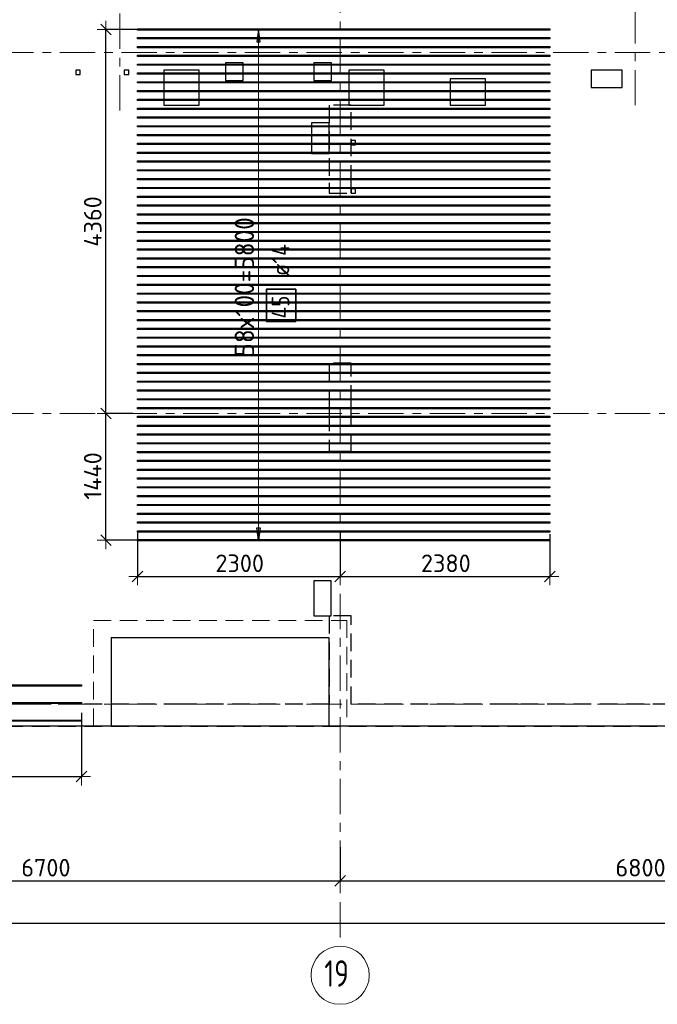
# Model space of a CAD drawing. Header units: metres. Extents: x -38 to 100, y -15 to 19.
# Tile 26 of 63: x 44.51 to 51.75, y -3.41 to 7.77. Entities that reach past the tile are written whole.
import ezdxf

# ---------------------------------------------------------------- set-up
doc = ezdxf.new("R2010")
doc.units = ezdxf.units.M
doc.header["$PDMODE"] = 65
for name, pattern in [('______11', [0.5, 0.4, -0.05, 0, -0.05]), ('______2', [0.27, 0.2, -0.07]), ('______5', [1.1, 0.8, -0.1, 0.1, -0.1])]:
    doc.linetypes.add(name, pattern=pattern)
for name, color, linetype, lineweight in [('XR$2$Осевая линия (1)', 7, '______5', 13), ('XR$2$Размерная линия (1)', 7, 'Continuous', 13), ('XR$3$Перекрытие (1)', 7, 'Continuous', 35), ('XR$3$Перекрытие (2)', 7, 'Continuous', 35), ('XR$3$Размерная линия (1)', 7, 'Continuous', 13), ('XR$5$Стена (1)', 7, 'Continuous', 35)]:
    doc.layers.add(name, color=color, linetype=linetype, lineweight=lineweight)
doc.layers.add('XR$3$Арм.стержн.Доп. Арм верхн.зоны Х', color=7, linetype='Continuous', lineweight=35, true_color=0x8c8cff)
doc.styles.add('ISOCPEUR', font='txt')
doc.dimstyles.new('DIMSTYLE_3', dxfattribs={"dimtxt": 0.2, "dimasz": 0.2, "dimexe": 0, "dimexo": 0, "dimgap": 0.1, "dimtad": 2, "dimdec": 0, "dimlfac": 1000, "dimrnd": 5, "dimzin": 12, "dimdsep": 46, "dimtxsty": 'ISOCPEUR', "dimblk1": 'ALL_ML_STRICH', "dimblk2": 'ALL_ML_STRICH', "dimsah": 1, "dimcen": 0, "dimclrd": 7, "dimclre": 256, "dimclrt": 7, "dimadec": 0, "dimazin": 0, "dimtfac": 1, "dimtdec": 0, "dimtix": 1, "dimtmove": 2, "dimatfit": 3, "dimfxl": 0, "dimtzin": 0, "dimlwd": 0, "dimlwe": -3, "dimarcsym": 0})

# ---------------------------------------------------------------- blocks, each defined once
blk = doc.blocks.new('ALL_ML_STRICH')
at = {"color": 0, "linetype": 'ByBlock', "lineweight": -2}
for p, q in [((-1, 0), (0.5, 0)), ((-0.3, -0.3), (0.3, 0.3)), ((0, -0.5), (0, 0.5))]:
    blk.add_line(p, q, dxfattribs=at)
blk = doc.blocks.new('*D15')
at = {"layer": 'DEFPOINTS', "color": 7, "linetype": 'Continuous', "lineweight": 13, "transparency": 33554687}
for p in [(41.45, -1.575), (48.15, -1.606), (41.45, -2.009)]:
    blk.add_point(p, dxfattribs=at)
at = {"layer": 'XR$2$Размерная линия (1)', "color": 9, "linetype": 'Continuous', "lineweight": -2, "true_color": 0xc7c7c7, "transparency": 33554687}
for p, q in [((41.45, -1.595), (41.45, -2.009)), ((48.15, -1.626), (48.15, -2.009))]:
    blk.add_line(p, q, dxfattribs=at)
at = {"layer": 'XR$2$Размерная линия (1)', "color": 7, "linetype": 'Continuous', "lineweight": -2, "transparency": 33554687}
blk.add_line((41.45, -2.009), (48.15, -2.009), dxfattribs=at)
at = {"layer": 'XR$2$Размерная линия (1)', "color": 7, "linetype": 'Continuous', "lineweight": 13, "transparency": 33554687, "xscale": 0.2, "yscale": 0.2, "zscale": 0.2, "rotation": 180}
blk.add_blockref('ALL_ML_STRICH', (41.45, -2.009), dxfattribs=at)
at = {"layer": 'XR$2$Размерная линия (1)', "color": 7, "linetype": 'Continuous', "lineweight": 13, "transparency": 33554687, "xscale": 0.2, "yscale": 0.2, "zscale": 0.2}
blk.add_blockref('ALL_ML_STRICH', (48.15, -2.009), dxfattribs=at)
at = {"layer": 'XR$2$Размерная линия (1)', "color": 7, "linetype": 'Continuous', "lineweight": 13, "transparency": 33554687, "insert": (44.81, -1.859), "char_height": 0.2, "width": 0.8, "attachment_point": 5, "style": 'ISOCPEUR'}
blk.add_mtext('\\A1;{6700}', dxfattribs=at)
blk = doc.blocks.new('*D16')
at = {"layer": 'DEFPOINTS', "color": 7, "linetype": 'Continuous', "lineweight": 13, "transparency": 33554687}
for p in [(54.95, -1.403), (48.15, -1.606), (48.15, -2.009)]:
    blk.add_point(p, dxfattribs=at)
at = {"layer": 'XR$2$Размерная линия (1)', "color": 9, "linetype": 'Continuous', "lineweight": -2, "true_color": 0xc7c7c7, "transparency": 33554687}
for p, q in [((54.95, -1.423), (54.95, -2.009)), ((48.15, -1.626), (48.15, -2.009))]:
    blk.add_line(p, q, dxfattribs=at)
at = {"layer": 'XR$2$Размерная линия (1)', "color": 7, "linetype": 'Continuous', "lineweight": -2, "transparency": 33554687}
blk.add_line((48.15, -2.009), (54.95, -2.009), dxfattribs=at)
at = {"layer": 'XR$2$Размерная линия (1)', "color": 7, "linetype": 'Continuous', "lineweight": 13, "transparency": 33554687, "xscale": 0.2, "yscale": 0.2, "zscale": 0.2, "rotation": 180}
blk.add_blockref('ALL_ML_STRICH', (48.15, -2.009), dxfattribs=at)
at = {"layer": 'XR$2$Размерная линия (1)', "color": 7, "linetype": 'Continuous', "lineweight": 13, "transparency": 33554687, "xscale": 0.2, "yscale": 0.2, "zscale": 0.2}
blk.add_blockref('ALL_ML_STRICH', (54.95, -2.009), dxfattribs=at)
at = {"layer": 'XR$2$Размерная линия (1)', "color": 7, "linetype": 'Continuous', "lineweight": 13, "transparency": 33554687, "insert": (51.56, -1.859), "char_height": 0.2, "width": 0.8, "attachment_point": 5, "style": 'ISOCPEUR'}
blk.add_mtext('\\A1;{6800}', dxfattribs=at)
blk = doc.blocks.new('*D18')
at = {"layer": 'DEFPOINTS', "color": 7, "linetype": 'Continuous', "lineweight": 13, "transparency": 33554687}
for p in [(0.5, -2.363), (61.6, -2.4), (0.5, -2.49)]:
    blk.add_point(p, dxfattribs=at)
at = {"layer": 'XR$2$Размерная линия (1)', "color": 9, "linetype": 'Continuous', "lineweight": -2, "true_color": 0xc7c7c7, "transparency": 33554687}
for p, q in [((0.5, -2.383), (0.5, -2.49)), ((61.6, -2.42), (61.6, -2.49))]:
    blk.add_line(p, q, dxfattribs=at)
at = {"layer": 'XR$2$Размерная линия (1)', "color": 7, "linetype": 'Continuous', "lineweight": -2, "transparency": 33554687}
blk.add_line((0.5, -2.49), (61.6, -2.49), dxfattribs=at)
at = {"layer": 'XR$2$Размерная линия (1)', "color": 7, "linetype": 'Continuous', "lineweight": 13, "transparency": 33554687, "xscale": 0.2, "yscale": 0.2, "zscale": 0.2, "rotation": 180}
blk.add_blockref('ALL_ML_STRICH', (0.5, -2.49), dxfattribs=at)
at = {"layer": 'XR$2$Размерная линия (1)', "color": 7, "linetype": 'Continuous', "lineweight": 13, "transparency": 33554687, "xscale": 0.2, "yscale": 0.2, "zscale": 0.2}
blk.add_blockref('ALL_ML_STRICH', (61.6, -2.49), dxfattribs=at)
at = {"layer": 'XR$2$Размерная линия (1)', "color": 7, "linetype": 'Continuous', "lineweight": 13, "transparency": 33554687, "insert": (31.1, -2.34), "char_height": 0.2, "width": 1, "attachment_point": 5, "style": 'ISOCPEUR'}
blk.add_mtext('\\A1;{61100}', dxfattribs=at)
blk = doc.blocks.new('*D43')
at = {"layer": 'DEFPOINTS', "color": 7, "linetype": 'Continuous', "lineweight": 13, "transparency": 33554687}
for p in [(45.851, 1.965), (48.15, 1.965), (45.851, 1.448)]:
    blk.add_point(p, dxfattribs=at)
at = {"layer": 'XR$3$Размерная линия (1)', "color": 9, "linetype": 'Continuous', "lineweight": -2, "true_color": 0xc7c7c7, "transparency": 33554687}
for p, q in [((45.851, 1.945), (45.851, 1.448)), ((48.15, 1.945), (48.15, 1.448))]:
    blk.add_line(p, q, dxfattribs=at)
at = {"layer": 'XR$3$Размерная линия (1)', "color": 7, "linetype": 'Continuous', "lineweight": -2, "transparency": 33554687}
blk.add_line((45.851, 1.448), (48.15, 1.448), dxfattribs=at)
at = {"layer": 'XR$3$Размерная линия (1)', "color": 7, "linetype": 'Continuous', "lineweight": 13, "transparency": 33554687, "xscale": 0.2, "yscale": 0.2, "zscale": 0.2, "rotation": 180}
blk.add_blockref('ALL_ML_STRICH', (45.851, 1.448), dxfattribs=at)
at = {"layer": 'XR$3$Размерная линия (1)', "color": 7, "linetype": 'Continuous', "lineweight": 13, "transparency": 33554687, "xscale": 0.2, "yscale": 0.2, "zscale": 0.2}
blk.add_blockref('ALL_ML_STRICH', (48.15, 1.448), dxfattribs=at)
at = {"layer": 'XR$3$Размерная линия (1)', "color": 7, "linetype": 'Continuous', "lineweight": 13, "transparency": 33554687, "insert": (47.01, 1.598), "char_height": 0.2, "width": 0.8, "attachment_point": 5, "style": 'ISOCPEUR'}
blk.add_mtext('\\A1;{2300}', dxfattribs=at)
blk = doc.blocks.new('*D44')
at = {"layer": 'DEFPOINTS', "color": 7, "linetype": 'Continuous', "lineweight": 13, "transparency": 33554687}
for p in [(48.15, 1.965), (50.531, 1.949), (48.15, 1.448)]:
    blk.add_point(p, dxfattribs=at)
at = {"layer": 'XR$3$Размерная линия (1)', "color": 9, "linetype": 'Continuous', "lineweight": -2, "true_color": 0xc7c7c7, "transparency": 33554687}
for p, q in [((48.15, 1.945), (48.15, 1.448)), ((50.531, 1.929), (50.531, 1.448))]:
    blk.add_line(p, q, dxfattribs=at)
at = {"layer": 'XR$3$Размерная линия (1)', "color": 7, "linetype": 'Continuous', "lineweight": -2, "transparency": 33554687}
blk.add_line((48.15, 1.448), (50.531, 1.448), dxfattribs=at)
at = {"layer": 'XR$3$Размерная линия (1)', "color": 7, "linetype": 'Continuous', "lineweight": 13, "transparency": 33554687, "xscale": 0.2, "yscale": 0.2, "zscale": 0.2, "rotation": 180}
blk.add_blockref('ALL_ML_STRICH', (48.15, 1.448), dxfattribs=at)
at = {"layer": 'XR$3$Размерная линия (1)', "color": 7, "linetype": 'Continuous', "lineweight": 13, "transparency": 33554687, "xscale": 0.2, "yscale": 0.2, "zscale": 0.2}
blk.add_blockref('ALL_ML_STRICH', (50.531, 1.448), dxfattribs=at)
at = {"layer": 'XR$3$Размерная линия (1)', "color": 7, "linetype": 'Continuous', "lineweight": 13, "transparency": 33554687, "insert": (49.35, 1.598), "char_height": 0.2, "width": 0.8, "attachment_point": 5, "style": 'ISOCPEUR'}
blk.add_mtext('\\A1;{2380}', dxfattribs=at)
blk = doc.blocks.new('*D45')
at = {"layer": 'DEFPOINTS', "color": 7, "linetype": 'Continuous', "lineweight": 13, "transparency": 33554687}
for p in [(45.776, 3.3), (45.492, 1.86), (46.054, 1.86)]:
    blk.add_point(p, dxfattribs=at)
at = {"layer": 'XR$3$Размерная линия (1)', "color": 9, "linetype": 'Continuous', "lineweight": -2, "true_color": 0xc7c7c7, "transparency": 33554687}
for p, q in [((45.796, 3.3), (45.492, 3.3)), ((46.034, 1.86), (45.492, 1.86))]:
    blk.add_line(p, q, dxfattribs=at)
at = {"layer": 'XR$3$Размерная линия (1)', "color": 7, "linetype": 'Continuous', "lineweight": -2, "transparency": 33554687}
blk.add_line((45.492, 1.86), (45.492, 3.3), dxfattribs=at)
at = {"layer": 'XR$3$Размерная линия (1)', "color": 7, "linetype": 'Continuous', "lineweight": 13, "transparency": 33554687, "xscale": 0.2, "yscale": 0.2, "zscale": 0.2}
for p, rotation in [((45.492, 3.3), 90), ((45.492, 1.86), 270)]:
    blk.add_blockref('ALL_ML_STRICH', p, dxfattribs=dict(at, rotation=rotation))
at = {"layer": 'XR$3$Размерная линия (1)', "color": 7, "linetype": 'Continuous', "lineweight": 13, "transparency": 33554687, "insert": (45.342, 2.59), "char_height": 0.2, "width": 0.8, "attachment_point": 5, "rotation": 90, "style": 'ISOCPEUR'}
blk.add_mtext('\\A1;{1440}', dxfattribs=at)
blk = doc.blocks.new('*D46')
at = {"layer": 'DEFPOINTS', "color": 7, "linetype": 'Continuous', "lineweight": 13, "transparency": 33554687}
for p in [(46.097, 7.66), (45.492, 3.3), (45.776, 3.3)]:
    blk.add_point(p, dxfattribs=at)
at = {"layer": 'XR$3$Размерная линия (1)', "color": 9, "linetype": 'Continuous', "lineweight": -2, "true_color": 0xc7c7c7, "transparency": 33554687}
for p, q in [((46.077, 7.66), (45.492, 7.66)), ((45.796, 3.3), (45.492, 3.3))]:
    blk.add_line(p, q, dxfattribs=at)
at = {"layer": 'XR$3$Размерная линия (1)', "color": 7, "linetype": 'Continuous', "lineweight": -2, "transparency": 33554687}
blk.add_line((45.492, 3.3), (45.492, 7.66), dxfattribs=at)
at = {"layer": 'XR$3$Размерная линия (1)', "color": 7, "linetype": 'Continuous', "lineweight": 13, "transparency": 33554687, "xscale": 0.2, "yscale": 0.2, "zscale": 0.2}
for p, rotation in [((45.492, 7.66), 90), ((45.492, 3.3), 270)]:
    blk.add_blockref('ALL_ML_STRICH', p, dxfattribs=dict(at, rotation=rotation))
at = {"layer": 'XR$3$Размерная линия (1)', "color": 7, "linetype": 'Continuous', "lineweight": 13, "transparency": 33554687, "insert": (45.342, 5.48), "char_height": 0.2, "width": 0.8, "attachment_point": 5, "rotation": 90, "style": 'ISOCPEUR'}
blk.add_mtext('\\A1;{4360}', dxfattribs=at)
blk = doc.blocks.new('*D225')
at = {"layer": 'DEFPOINTS', "color": 7, "linetype": 'Continuous', "lineweight": 13, "transparency": 33554687}
for p in [(42.875, -0.082), (45.215, -0.082), (42.875, -0.824)]:
    blk.add_point(p, dxfattribs=at)
at = {"layer": 'XR$3$Размерная линия (1)', "color": 9, "linetype": 'Continuous', "lineweight": -2, "true_color": 0xc7c7c7, "transparency": 33554687}
for p, q in [((42.875, -0.102), (42.875, -0.824)), ((45.215, -0.102), (45.215, -0.824))]:
    blk.add_line(p, q, dxfattribs=at)
at = {"layer": 'XR$3$Размерная линия (1)', "color": 7, "linetype": 'Continuous', "lineweight": -2, "transparency": 33554687}
blk.add_line((42.875, -0.824), (45.215, -0.824), dxfattribs=at)
at = {"layer": 'XR$3$Размерная линия (1)', "color": 7, "linetype": 'Continuous', "lineweight": 13, "transparency": 33554687, "xscale": 0.2, "yscale": 0.2, "zscale": 0.2, "rotation": 180}
blk.add_blockref('ALL_ML_STRICH', (42.875, -0.824), dxfattribs=at)
at = {"layer": 'XR$3$Размерная линия (1)', "color": 7, "linetype": 'Continuous', "lineweight": 13, "transparency": 33554687, "xscale": 0.2, "yscale": 0.2, "zscale": 0.2}
blk.add_blockref('ALL_ML_STRICH', (45.215, -0.824), dxfattribs=at)
at = {"layer": 'XR$3$Размерная линия (1)', "color": 7, "linetype": 'Continuous', "lineweight": 13, "transparency": 33554687, "insert": (44.045, -0.674), "char_height": 0.2, "width": 0.8, "attachment_point": 5, "style": 'ISOCPEUR'}
blk.add_mtext('\\A1;{2340}', dxfattribs=at)

msp = doc.modelspace()

# ---------------------------------------------------------------- linework, layer by layer
at = {"layer": 'XR$2$Осевая линия (1)', "color": 253, "linetype": '______11', "lineweight": 13, "true_color": 0xa0a0a0, "transparency": 33554687}
for p, q in [((45.65, 6.74), (45.65, 18.35)), ((51.5, 6.8), (51.5, 18.35)), ((48.15, -2.65), (48.15, 8.13)), ((-2.63, 7.4), (62.6, 7.4)), ((-2.63, 3.3), (62.6, 3.3)), ((-2.63, 0), (62.6, 0))]:
    msp.add_line(p, q, dxfattribs=at)
at = {"layer": 'XR$2$Осевая линия (1)', "color": 7, "linetype": 'Continuous', "lineweight": 13, "transparency": 33554687}
msp.add_circle((48.1504, -3.0799), 0.3304, dxfattribs=at)
at = {"layer": 'XR$3$Арм.стержн.Доп. Арм верхн.зоны Х', "color": 253, "linetype": 'Continuous', "lineweight": -3, "true_color": 0xa0a0a0, "transparency": 33554687}
for p, q in [((47.2233, 7.6604), (47.1233, 7.6604)), ((47.2233, 7.6604), (47.3233, 7.6604)), ((47.2233, 1.8604), (47.1233, 1.8604)), ((47.2233, 1.8604), (47.3233, 1.8604))]:
    msp.add_line(p, q, dxfattribs=at)
at = {"layer": 'XR$3$Арм.стержн.Доп. Арм верхн.зоны Х', "color": 7, "linetype": 'Continuous', "lineweight": 25, "transparency": 33554687}
for p, q in [((47.2233, 7.6604), (47.2033, 7.5204)), ((47.2433, 7.5204), (47.2233, 7.6604)), ((47.2033, 7.5204), (47.2433, 7.5204)), ((47.2233, 1.8604), (47.2033, 2.0004)), ((47.2033, 2.0004), (47.2433, 2.0004)), ((47.2433, 2.0004), (47.2233, 1.8604))]:
    msp.add_line(p, q, dxfattribs=at)
at = {"layer": 'XR$3$Арм.стержн.Доп. Арм верхн.зоны Х', "color": 7, "linetype": 'Continuous', "lineweight": 13, "transparency": 33554687}
for p, q in [((47.2233, 7.6604), (47.2233, 7.6604)), ((47.2233, 1.8604), (47.2233, 7.6604)), ((47.2233, 1.8604), (47.2233, 1.8604))]:
    msp.add_line(p, q, dxfattribs=at)
at = {"layer": 'XR$3$Арм.стержн.Доп. Арм верхн.зоны Х', "color": 7, "linetype": 'Continuous', "lineweight": 25, "transparency": 33554687}
for points in [[(50.5309, 7.6534), (45.8509, 7.6534), (45.8509, 7.6674), (50.5309, 7.6674), (50.5309, 7.6534)], [(50.5309, 7.5534), (45.8509, 7.5534), (45.8509, 7.5674), (50.5309, 7.5674), (50.5309, 7.5534)], [(50.5309, 7.4534), (45.8509, 7.4534), (45.8509, 7.4674), (50.5309, 7.4674), (50.5309, 7.4534)], [(50.5309, 7.3534), (45.8509, 7.3534), (45.8509, 7.3674), (50.5309, 7.3674), (50.5309, 7.3534)], [(50.5309, 7.2534), (45.8509, 7.2534), (45.8509, 7.2674), (50.5309, 7.2674), (50.5309, 7.2534)], [(50.5309, 7.1534), (45.8509, 7.1534), (45.8509, 7.1674), (50.5309, 7.1674), (50.5309, 7.1534)], [(50.5309, 7.0534), (45.8509, 7.0534), (45.8509, 7.0674), (50.5309, 7.0674), (50.5309, 7.0534)], [(50.5309, 6.9534), (45.8509, 6.9534), (45.8509, 6.9674), (50.5309, 6.9674), (50.5309, 6.9534)], [(50.5309, 6.8534), (45.8509, 6.8534), (45.8509, 6.8674), (50.5309, 6.8674), (50.5309, 6.8534)], [(50.5309, 6.7534), (45.8509, 6.7534), (45.8509, 6.7674), (50.5309, 6.7674), (50.5309, 6.7534)], [(50.5309, 6.6534), (45.8509, 6.6534), (45.8509, 6.6674), (50.5309, 6.6674), (50.5309, 6.6534)], [(50.5309, 6.5534), (45.8509, 6.5534), (45.8509, 6.5674), (50.5309, 6.5674), (50.5309, 6.5534)], [(50.5309, 6.4534), (45.8509, 6.4534), (45.8509, 6.4674), (50.5309, 6.4674), (50.5309, 6.4534)], [(50.5309, 6.3534), (45.8509, 6.3534), (45.8509, 6.3674), (50.5309, 6.3674), (50.5309, 6.3534)], [(50.5309, 6.2534), (45.8509, 6.2534), (45.8509, 6.2674), (50.5309, 6.2674), (50.5309, 6.2534)], [(50.5309, 6.1534), (45.8509, 6.1534), (45.8509, 6.1674), (50.5309, 6.1674), (50.5309, 6.1534)], [(50.5309, 6.0534), (45.8509, 6.0534), (45.8509, 6.0674), (50.5309, 6.0674), (50.5309, 6.0534)], [(50.5309, 5.9534), (45.8509, 5.9534), (45.8509, 5.9674), (50.5309, 5.9674), (50.5309, 5.9534)], [(50.5309, 5.8534), (45.8509, 5.8534), (45.8509, 5.8674), (50.5309, 5.8674), (50.5309, 5.8534)], [(50.5309, 5.7534), (45.8509, 5.7534), (45.8509, 5.7674), (50.5309, 5.7674), (50.5309, 5.7534)], [(50.5309, 5.6534), (45.8509, 5.6534), (45.8509, 5.6674), (50.5309, 5.6674), (50.5309, 5.6534)], [(50.5309, 5.5534), (45.8509, 5.5534), (45.8509, 5.5674), (50.5309, 5.5674), (50.5309, 5.5534)], [(50.5309, 5.4534), (45.8509, 5.4534), (45.8509, 5.4674), (50.5309, 5.4674), (50.5309, 5.4534)], [(50.5309, 5.3534), (45.8509, 5.3534), (45.8509, 5.3674), (50.5309, 5.3674), (50.5309, 5.3534)], [(50.5309, 5.2534), (45.8509, 5.2534), (45.8509, 5.2674), (50.5309, 5.2674), (50.5309, 5.2534)], [(50.5309, 5.1534), (45.8509, 5.1534), (45.8509, 5.1674), (50.5309, 5.1674), (50.5309, 5.1534)], [(50.5309, 5.0534), (45.8509, 5.0534), (45.8509, 5.0674), (50.5309, 5.0674), (50.5309, 5.0534)], [(50.5309, 4.9534), (45.8509, 4.9534), (45.8509, 4.9674), (50.5309, 4.9674), (50.5309, 4.9534)], [(50.5309, 4.8534), (45.8509, 4.8534), (45.8509, 4.8674), (50.5309, 4.8674), (50.5309, 4.8534)], [(50.5309, 4.7534), (45.8509, 4.7534), (45.8509, 4.7674), (50.5309, 4.7674), (50.5309, 4.7534)], [(50.5309, 4.6534), (45.8509, 4.6534), (45.8509, 4.6674), (50.5309, 4.6674), (50.5309, 4.6534)], [(50.5309, 4.5534), (45.8509, 4.5534), (45.8509, 4.5674), (50.5309, 4.5674), (50.5309, 4.5534)], [(50.5309, 4.4534), (45.8509, 4.4534), (45.8509, 4.4674), (50.5309, 4.4674), (50.5309, 4.4534)], [(50.5309, 4.3534), (45.8509, 4.3534), (45.8509, 4.3674), (50.5309, 4.3674), (50.5309, 4.3534)], [(50.5309, 4.2534), (45.8509, 4.2534), (45.8509, 4.2674), (50.5309, 4.2674), (50.5309, 4.2534)], [(50.5309, 4.1534), (45.8509, 4.1534), (45.8509, 4.1674), (50.5309, 4.1674), (50.5309, 4.1534)], [(50.5309, 4.0534), (45.8509, 4.0534), (45.8509, 4.0674), (50.5309, 4.0674), (50.5309, 4.0534)], [(50.5309, 3.9534), (45.8509, 3.9534), (45.8509, 3.9674), (50.5309, 3.9674), (50.5309, 3.9534)], [(50.5309, 3.8534), (45.8509, 3.8534), (45.8509, 3.8674), (50.5309, 3.8674), (50.5309, 3.8534)], [(50.5309, 3.7534), (45.8509, 3.7534), (45.8509, 3.7674), (50.5309, 3.7674), (50.5309, 3.7534)], [(50.5309, 3.6534), (45.8509, 3.6534), (45.8509, 3.6674), (50.5309, 3.6674), (50.5309, 3.6534)], [(50.5309, 3.5534), (45.8509, 3.5534), (45.8509, 3.5674), (50.5309, 3.5674), (50.5309, 3.5534)], [(50.5309, 3.4534), (45.8509, 3.4534), (45.8509, 3.4674), (50.5309, 3.4674), (50.5309, 3.4534)], [(50.5309, 3.3534), (45.8509, 3.3534), (45.8509, 3.3674), (50.5309, 3.3674), (50.5309, 3.3534)], [(50.5309, 3.2534), (45.8509, 3.2534), (45.8509, 3.2674), (50.5309, 3.2674), (50.5309, 3.2534)], [(50.5309, 3.1534), (45.8509, 3.1534), (45.8509, 3.1674), (50.5309, 3.1674), (50.5309, 3.1534)], [(50.5309, 3.0534), (45.8509, 3.0534), (45.8509, 3.0674), (50.5309, 3.0674), (50.5309, 3.0534)], [(50.5309, 2.9534), (45.8509, 2.9534), (45.8509, 2.9674), (50.5309, 2.9674), (50.5309, 2.9534)], [(50.5309, 2.8534), (45.8509, 2.8534), (45.8509, 2.8674), (50.5309, 2.8674), (50.5309, 2.8534)], [(50.5309, 2.7534), (45.8509, 2.7534), (45.8509, 2.7674), (50.5309, 2.7674), (50.5309, 2.7534)], [(50.5309, 2.6534), (45.8509, 2.6534), (45.8509, 2.6674), (50.5309, 2.6674), (50.5309, 2.6534)], [(50.5309, 2.5534), (45.8509, 2.5534), (45.8509, 2.5674), (50.5309, 2.5674), (50.5309, 2.5534)], [(50.5309, 2.4534), (45.8509, 2.4534), (45.8509, 2.4674), (50.5309, 2.4674), (50.5309, 2.4534)], [(50.5309, 2.3534), (45.8509, 2.3534), (45.8509, 2.3674), (50.5309, 2.3674), (50.5309, 2.3534)], [(50.5309, 2.2534), (45.8509, 2.2534), (45.8509, 2.2674), (50.5309, 2.2674), (50.5309, 2.2534)], [(50.5309, 2.1534), (45.8509, 2.1534), (45.8509, 2.1674), (50.5309, 2.1674), (50.5309, 2.1534)], [(50.5309, 2.0534), (45.8509, 2.0534), (45.8509, 2.0674), (50.5309, 2.0674), (50.5309, 2.0534)], [(50.5309, 1.9534), (45.8509, 1.9534), (45.8509, 1.9674), (50.5309, 1.9674), (50.5309, 1.9534)], [(50.5309, 1.8534), (45.8509, 1.8534), (45.8509, 1.8674), (50.5309, 1.8674), (50.5309, 1.8534)]]:
    msp.add_lwpolyline(points, dxfattribs=at)
at = {"layer": 'XR$3$Арм.стержн.Доп. Арм верхн.зоны Х', "color": 7, "linetype": 'Continuous', "lineweight": 35, "transparency": 33554687}
msp.add_lwpolyline([(47.6466, 4.3445), (47.6466, 4.7111), (47.3133, 4.7111), (47.3133, 4.3445), (47.6466, 4.3445)], dxfattribs=at)
at = {"layer": 'XR$3$Арм.стержн.Доп. Арм верхн.зоны Х', "color": 34, "linetype": 'Continuous', "lineweight": 25, "transparency": 33554687}
for points in [[(45.2147, 0.2045), (42.8747, 0.2045), (42.8747, 0.2165), (45.2147, 0.2165), (45.2147, 0.2045)], [(45.2147, 0.0045), (42.8747, 0.0045), (42.8747, 0.0165), (45.2147, 0.0165), (45.2147, 0.0045)], [(45.2147, -0.1955), (42.8747, -0.1955), (42.8747, -0.1835), (45.2147, -0.1835), (45.2147, -0.1955)]]:
    msp.add_lwpolyline(points, dxfattribs=at)
at = {"layer": 'XR$3$Перекрытие (1)', "color": 7, "linetype": 'Continuous', "lineweight": 25, "transparency": 33554687}
for p, q in [((46.8505, 7.28), (46.8505, 7.08)), ((47.0505, 7.28), (46.8505, 7.28)), ((47.0505, 7.08), (47.0505, 7.28)), ((47.8505, 7.28), (47.8505, 7.08)), ((48.0505, 7.28), (47.8505, 7.28)), ((48.0505, 7.08), (48.0505, 7.28)), ((45.15, 7.2), (45.15, 7.15)), ((45.2, 7.2), (45.15, 7.2)), ((45.2, 7.15), (45.2, 7.2)), ((45.7, 7.2), (45.7, 7.15)), ((45.75, 7.2), (45.7, 7.2)), ((45.75, 7.15), (45.75, 7.2)), ((46.15, 7.2), (46.15, 6.8)), ((46.55, 7.2), (46.15, 7.2)), ((46.55, 6.8), (46.55, 7.2)), ((48.25, 7.2), (48.25, 6.8)), ((48.65, 7.2), (48.25, 7.2)), ((48.65, 6.8), (48.65, 7.2)), ((51, 7.2), (51, 7)), ((51.35, 7.2), (51, 7.2)), ((51.35, 7), (51.35, 7.2)), ((45.15, 7.15), (45.2, 7.15)), ((45.7, 7.15), (45.75, 7.15)), ((46.8505, 7.08), (47.0505, 7.08)), ((47.8505, 7.08), (48.0505, 7.08)), ((49.4, 7.1), (49.4, 6.8)), ((49.8, 7.1), (49.4, 7.1)), ((49.8, 6.8), (49.8, 7.1)), ((51, 7), (51.35, 7)), ((46.15, 6.8), (46.55, 6.8)), ((48.25, 6.8), (48.65, 6.8)), ((49.4, 6.8), (49.8, 6.8)), ((47.825, 6.6), (47.825, 6.25)), ((48.025, 6.6), (47.825, 6.6)), ((48.025, 6.25), (48.025, 6.6)), ((48.275, 6.4), (48.275, 6.35)), ((48.325, 6.4), (48.275, 6.4)), ((48.325, 6.35), (48.325, 6.4)), ((48.275, 6.35), (48.325, 6.35)), ((47.825, 6.25), (48.025, 6.25)), ((48.275, 5.85), (48.275, 5.8)), ((48.325, 5.85), (48.275, 5.85)), ((48.325, 5.8), (48.325, 5.85)), ((48.275, 5.8), (48.325, 5.8)), ((47.85, 1.4), (47.85, 1)), ((48.05, 1.4), (47.85, 1.4)), ((48.05, 1), (48.05, 1.4)), ((47.85, 1), (48.05, 1)), ((45.55, 0.75), (45.55, -0.25)), ((48.025, 0.75), (45.55, 0.75)), ((48.025, -0.25), (48.025, 0.75)), ((45.55, -0.25), (41.325, -0.25)), ((52.45, -0.25), (48.025, -0.25))]:
    msp.add_line(p, q, dxfattribs=at)
at = {"layer": 'XR$3$Перекрытие (2)', "color": 7, "linetype": '______2', "lineweight": 18, "transparency": 33554687}
for p, q in [((45.35, -0.25), (45.35, 0.95)), ((45.35, 0.95), (48.225, 0.95)), ((48.225, 0.95), (48.225, -0.25))]:
    msp.add_line(p, q, dxfattribs=at)
at = {"layer": 'XR$3$Перекрытие (2)', "color": 7, "linetype": 'Continuous', "lineweight": 25, "transparency": 33554687}
msp.add_line((48.025, -0.25), (45.55, -0.25), dxfattribs=at)
at = {"layer": 'XR$5$Стена (1)', "color": 253, "linetype": '______2', "lineweight": -3, "true_color": 0xa0a0a0, "transparency": 33554687}
for p, q in [((48.275, 6.8), (48.025, 6.8)), ((48.025, 6.8), (48.025, 5.92)), ((48.275, 5.92), (48.275, 6.8)), ((48.025, 5.92), (48.025, 5.8)), ((48.275, 5.8), (48.275, 5.92)), ((48.025, 5.8), (48.275, 5.8)), ((48.025, 3.87), (48.025, 3.42)), ((48.275, 3.87), (48.025, 3.87)), ((48.275, 3.42), (48.275, 3.87)), ((48.025, 3.42), (48.025, 3.3)), ((48.275, 3.3), (48.275, 3.42)), ((48.025, 3.3), (48.025, 2.87)), ((48.275, 2.87), (48.275, 3.3)), ((48.025, 2.87), (48.275, 2.87)), ((48.155, 2.87), (48.275, 2.87)), ((48.275, 1), (48.025, 1)), ((48.025, 1), (48.025, 0)), ((48.155, 1), (48.075, 1)), ((48.275, 0), (48.275, 1)), ((45.15, 0), (41.575, 0)), ((46.35, 0), (45.15, 0)), ((46.47, 0), (46.35, 0)), ((48.025, 0), (46.47, 0)), ((50.05, 0), (48.275, 0)), ((50.17, 0), (50.05, 0)), ((52.1998, 0), (50.17, 0)), ((41.35, -0.25), (48.25, -0.25)), ((48.25, -0.25), (61.6, -0.25))]:
    msp.add_line(p, q, dxfattribs=at)

# ---------------------------------------------------------------- texts
at = {"layer": 'XR$2$Осевая линия (1)', "color": 7, "linetype": 'Continuous', "lineweight": 13, "transparency": 33554687, "insert": (47.9704, -3.2104), "char_height": 0.3, "width": 0.472281, "attachment_point": 7, "style": 'ISOCPEUR'}
msp.add_mtext('\\W0.75;19', dxfattribs=at)
at = {"layer": 'XR$3$Арм.стержн.Доп. Арм верхн.зоны Х', "color": 7, "linetype": 'Continuous', "lineweight": 13, "transparency": 33554687, "insert": (47.1733, 3.9464), "char_height": 0.22, "width": 1.753129, "attachment_point": 7, "rotation": 90, "style": 'ISOCPEUR'}
msp.add_mtext('\\W0.95;58x100=5800', dxfattribs=at)
at = {"layer": 'XR$3$Арм.стержн.Доп. Арм верхн.зоны Х', "color": 7, "linetype": 'Continuous', "lineweight": 25, "transparency": 33554687, "char_height": 0.2, "attachment_point": 7, "rotation": 90, "style": 'ISOCPEUR'}
for s, insert, width in [('\\W0.89; ø14 ', (47.5733, 4.7445), 0.769432), ('\\W0.88;45', (47.5733, 4.3778), 0.387995)]:
    msp.add_mtext(s, dxfattribs=dict(at, insert=insert, width=width))

# ---------------------------------------------------------------- dimensions: what is measured, and where the dimension line sits
at = {"layer": 'XR$2$Размерная линия (1)', "color": 7, "linetype": 'Continuous', "lineweight": 13, "transparency": 33554687}
for base, p1, p2, picture, middle in [((54.95, -2.009), (48.15, -1.6259), (54.95, -1.4227), '*D16', (51.56, -1.859)), ((48.15, -2.009), (41.45, -1.5948), (48.15, -1.6259), '*D15', (44.81, -1.859)), ((61.6, -2.4901), (0.5, -2.3833), (61.6, -2.4201), '*D18', (31.1, -2.3401))]:
    dim = msp.add_linear_dim(base=base, p1=p1, p2=p2, dimstyle='DIMSTYLE_3', override={"dimpost": '<>', "dimclrd": 7, "dimclre": 9, "dimclrt": 7, "dimlwd": 0, "dimlwe": 65533}, dxfattribs=at)
    dim.commit()
    dim.dimension.update_dxf_attribs({"geometry": picture, "text_midpoint": middle, "dimtype": 160})
at = {"layer": 'XR$3$Размерная линия (1)', "color": 7, "linetype": 'Continuous', "lineweight": 13, "transparency": 33554687}
for base, p1, p2, picture, middle in [((45.4925, 7.6604), (45.7959, 3.3), (46.0771, 7.6604), '*D46', (45.3425, 5.4802)), ((45.4925, 3.3), (46.0338, 1.8604), (45.7959, 3.3), '*D45', (45.3425, 2.5902))]:
    dim = msp.add_linear_dim(base=base, p1=p1, p2=p2, angle=90, dimstyle='DIMSTYLE_3', override={"dimpost": '<>', "dimclrd": 7, "dimclre": 9, "dimclrt": 7, "dimlwd": 0, "dimlwe": 65533}, dxfattribs=at)
    dim.commit()
    dim.dimension.update_dxf_attribs({"geometry": picture, "text_midpoint": middle, "dimtype": 160})
for base, p1, p2, picture, middle in [((48.15, 1.4477), (45.8509, 1.9454), (48.15, 1.9454), '*D43', (47.0105, 1.5977)), ((50.5309, 1.4477), (48.15, 1.9454), (50.5309, 1.9287), '*D44', (49.3505, 1.5977)), ((45.2147, -0.8238), (42.8747, -0.1021), (45.2147, -0.1021), '*D225', (44.0447, -0.6738))]:
    dim = msp.add_linear_dim(base=base, p1=p1, p2=p2, dimstyle='DIMSTYLE_3', override={"dimpost": '<>', "dimclrd": 7, "dimclre": 9, "dimclrt": 7, "dimlwd": 0, "dimlwe": 65533}, dxfattribs=at)
    dim.commit()
    dim.dimension.update_dxf_attribs({"geometry": picture, "text_midpoint": middle, "dimtype": 160})

doc.saveas('drawing.dxf')
